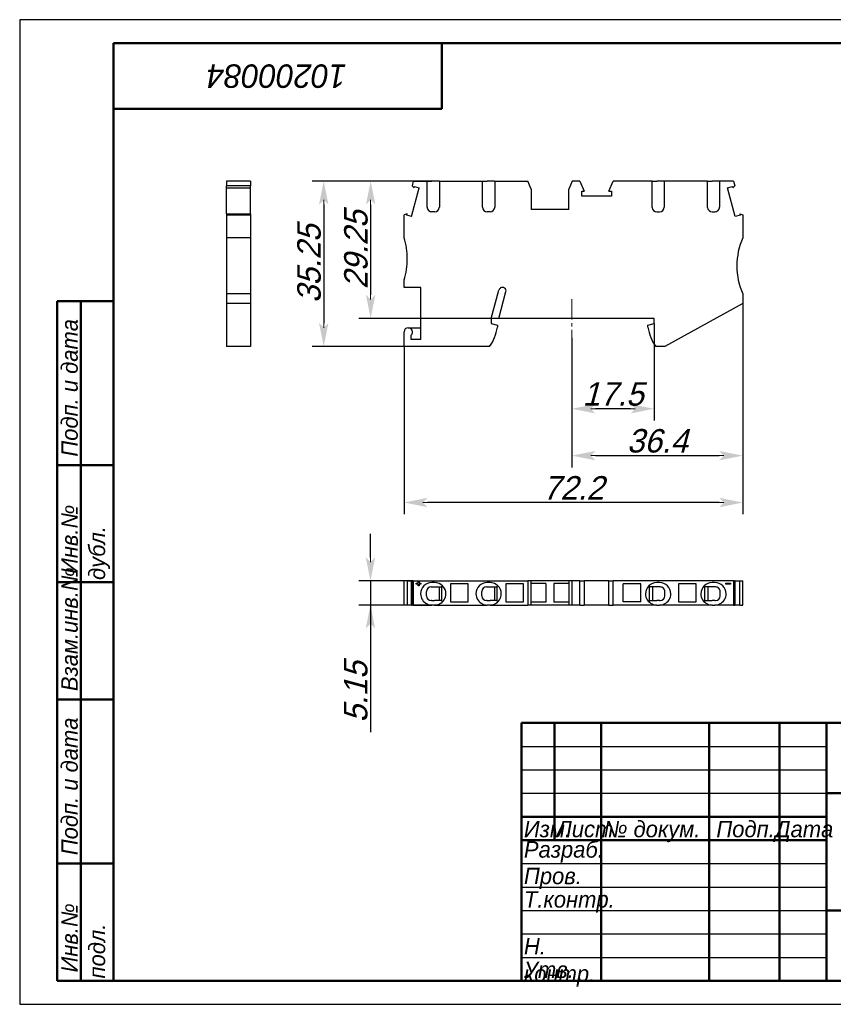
# Model space of a CAD drawing. Header units: millimetres. Extents: x 0 to 297, y 0 to 210.
# Tile 1 of 2: x 0 to 173, y 0 to 210. Entities that reach past the tile are written whole.
import ezdxf

# ---------------------------------------------------------------- set-up
doc = ezdxf.new("R2010")
doc.units = ezdxf.units.MM
doc.linetypes.add('CENTER2_per1_scale0.230235', pattern=[6.578979, 4.385986, -0.730998, 0.730998, -0.730998])
doc.styles.add('TextStyle_1', font='T-FLEX Type A.TTF', dxfattribs={"oblique": 15, "height": 5})
doc.dimstyles.new('DIM_ST_1', dxfattribs={"dimtxt": 5, "dimasz": 5, "dimexe": 2.5, "dimexo": 0, "dimtad": 1, "dimrnd": 0.01, "dimdsep": 46, "dimtxsty": 'TextStyle_1', "dimblk": 'Arrow_3_C7_Status', "dimcen": 0.09, "dimclrd": 7, "dimclre": 7, "dimclrt": 7, "dimazin": 0, "dimtfac": 1, "dimtdec": 0, "dimtmove": 0, "dimatfit": 0, "dimldrblk": 'NONE', "dimfxl": 1, "dimtvp": 1, "dimtolj": 1, "dimarcsym": 0})

# ---------------------------------------------------------------- blocks, each defined once
blk = doc.blocks.new('Arrow_3_C7_Status')
at = {"color": 7, "linetype": 'Continuous', "lineweight": 0}
blk.add_line((-1, 0), (-0.8, 0), dxfattribs=at)
at = {"color": 7}
blk.add_solid([(-1, -0.2), (0, 0), (-0.8, 0), (-1, 0.2)], dxfattribs=at)
blk = doc.blocks.new('*D5')
at = {"color": 7, "lineweight": -2}
for p, q in [((89.47, 175.55), (72.32, 175.55)), ((74.82, 170.55), (74.82, 151.3)), ((102.14, 146.3), (72.32, 146.3))]:
    blk.add_line(p, q, dxfattribs=at)
at = {"layer": 'Defpoints', "color": 0}
for p in [(89.47, 175.55), (74.82, 146.3), (102.14, 146.3)]:
    blk.add_point(p, dxfattribs=at)
at = {"color": 7, "lineweight": -2, "xscale": 5, "yscale": 5, "zscale": 5}
for p, rotation in [((74.82, 175.55), 89.99999999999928), ((74.82, 146.3), 269.9999999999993)]:
    blk.add_blockref('Arrow_3_C7_Status', p, dxfattribs=dict(at, rotation=rotation))
at = {"color": 7, "insert": (71.7, 160.92), "char_height": 5, "attachment_point": 5, "rotation": 90, "style": 'TextStyle_1'}
blk.add_mtext('\\A1;29.25{\\H0.5x;\\S^ ;}', dxfattribs=at)
blk = doc.blocks.new('_None')
blk = doc.blocks.new('*D6')
at = {"color": 7, "lineweight": -2}
for p, q in [((154.14, 149.5), (154.14, 104.52)), ((81.94, 140.3), (81.94, 104.52)), ((149.14, 107.02), (86.94, 107.02))]:
    blk.add_line(p, q, dxfattribs=at)
at = {"layer": 'Defpoints', "color": 0}
for p in [(154.14, 149.5), (81.94, 140.3), (81.94, 107.02)]:
    blk.add_point(p, dxfattribs=at)
at = {"color": 7, "lineweight": -2, "xscale": 5, "yscale": 5, "zscale": 5, "rotation": 180}
blk.add_blockref('Arrow_3_C7_Status', (81.94, 107.02), dxfattribs=at)
at = {"color": 7, "lineweight": -2, "xscale": 5, "yscale": 5, "zscale": 5}
blk.add_blockref('Arrow_3_C7_Status', (154.14, 107.02), dxfattribs=at)
at = {"color": 7, "insert": (118.04, 110.15), "char_height": 5, "attachment_point": 5, "style": 'TextStyle_1'}
blk.add_mtext('\\A1;72.2{\\H0.5x;\\S^ ;}', dxfattribs=at)
blk = doc.blocks.new('*D7')
at = {"color": 7, "lineweight": -2}
for p, q in [((154.14, 149.5), (154.14, 114.52)), ((117.74, 142.17), (117.74, 114.52)), ((122.74, 117.02), (149.14, 117.02))]:
    blk.add_line(p, q, dxfattribs=at)
at = {"layer": 'Defpoints', "color": 0}
for p in [(154.14, 149.5), (117.74, 142.17), (154.14, 117.02)]:
    blk.add_point(p, dxfattribs=at)
at = {"color": 7, "lineweight": -2, "xscale": 5, "yscale": 5, "zscale": 5}
for p, rotation in [((117.74, 117.02), 180), ((154.14, 117.02), 360)]:
    blk.add_blockref('Arrow_3_C7_Status', p, dxfattribs=dict(at, rotation=rotation))
at = {"color": 7, "insert": (135.94, 120.15), "char_height": 5, "attachment_point": 5, "style": 'TextStyle_1'}
blk.add_mtext('\\A1;36.4{\\H0.5x;\\S^ ;}', dxfattribs=at)
blk = doc.blocks.new('*D8')
at = {"color": 7, "lineweight": -2}
for p, q in [((89.47, 175.55), (62.32, 175.55)), ((64.82, 170.55), (64.82, 145.3)), ((81.94, 140.3), (62.32, 140.3))]:
    blk.add_line(p, q, dxfattribs=at)
at = {"layer": 'Defpoints', "color": 0}
for p in [(89.47, 175.55), (64.82, 140.3), (81.94, 140.3)]:
    blk.add_point(p, dxfattribs=at)
at = {"color": 7, "lineweight": -2, "xscale": 5, "yscale": 5, "zscale": 5}
for p, rotation in [((64.82, 175.55), 89.99999999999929), ((64.82, 140.3), 269.9999999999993)]:
    blk.add_blockref('Arrow_3_C7_Status', p, dxfattribs=dict(at, rotation=rotation))
at = {"color": 7, "insert": (61.7, 157.92), "char_height": 5, "attachment_point": 5, "rotation": 90, "style": 'TextStyle_1'}
blk.add_mtext('\\A1;35.25{\\H0.5x;\\S^ ;}', dxfattribs=at)
blk = doc.blocks.new('*D9')
at = {"color": 7, "lineweight": -2}
for p, q in [((135.24, 145.2), (135.24, 124.52)), ((117.74, 142.17), (117.74, 124.52)), ((130.24, 127.02), (122.74, 127.02))]:
    blk.add_line(p, q, dxfattribs=at)
at = {"layer": 'Defpoints', "color": 0}
for p in [(135.24, 145.2), (117.74, 142.17), (117.74, 127.02)]:
    blk.add_point(p, dxfattribs=at)
at = {"color": 7, "lineweight": -2, "xscale": 5, "yscale": 5, "zscale": 5, "rotation": 180}
blk.add_blockref('Arrow_3_C7_Status', (117.74, 127.02), dxfattribs=at)
at = {"color": 7, "lineweight": -2, "xscale": 5, "yscale": 5, "zscale": 5}
blk.add_blockref('Arrow_3_C7_Status', (135.24, 127.02), dxfattribs=at)
at = {"color": 7, "insert": (126.49, 130.15), "char_height": 5, "attachment_point": 5, "style": 'TextStyle_1'}
blk.add_mtext('\\A1;17.5{\\H0.5x;\\S^ ;}', dxfattribs=at)
blk = doc.blocks.new('*D10')
at = {"color": 7, "lineweight": -2}
for p, q in [((74.78, 95.31), (74.78, 100.31)), ((83.9, 90.31), (72.28, 90.31)), ((74.78, 90.31), (74.78, 85.16)), ((89.47, 85.16), (72.28, 85.16)), ((74.78, 85.16), (74.78, 58.07)), ((74.78, 80.16), (74.78, 75.16))]:
    blk.add_line(p, q, dxfattribs=at)
at = {"layer": 'Defpoints', "color": 0}
for p in [(83.9, 90.31), (74.78, 85.16), (89.47, 85.16)]:
    blk.add_point(p, dxfattribs=at)
at = {"color": 7, "lineweight": -2, "xscale": 5, "yscale": 5, "zscale": 5}
for p, rotation in [((74.78, 90.31), 269.9999999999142), ((74.78, 85.16), 89.99999999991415)]:
    blk.add_blockref('Arrow_3_C7_Status', p, dxfattribs=dict(at, rotation=rotation))
at = {"color": 7, "insert": (71.66, 66.61), "char_height": 5, "attachment_point": 5, "rotation": 90, "style": 'TextStyle_1'}
blk.add_mtext('\\A1;5.15{\\H0.5x;\\S^ ;}', dxfattribs=at)
blk = doc.blocks.new('_FR1Страница_1')
at = {"color": 7, "linetype": 'Continuous', "lineweight": 25}
for p, q in [((0, 210), (0, 0)), ((297, 210), (0, 210)), ((107, 55), (172, 55)), ((107, 50), (172, 50)), ((107, 45), (172, 45)), ((107, 30), (172, 30)), ((107, 25), (172, 25)), ((107, 20), (172, 20)), ((107, 15), (172, 15)), ((107, 10), (172, 10)), ((0, 0), (297, 0))]:
    blk.add_line(p, q, dxfattribs=at)
at = {"color": 7, "linetype": 'Continuous', "lineweight": 50}
for p, q in [((20, 5), (20, 205)), ((20, 205), (292, 205)), ((90, 191), (90, 205)), ((20, 191), (90, 191)), ((8, 5), (8, 150)), ((8, 150), (20, 150)), ((13, 150), (13, 5)), ((8, 115), (20, 115)), ((8, 90), (20, 90)), ((20, 65), (8, 65)), ((107, 5), (107, 60)), ((107, 60), (292, 60)), ((114, 60), (114, 35)), ((124, 60), (124, 5)), ((147, 60), (147, 5)), ((162, 60), (162, 5)), ((172, 60), (172, 5)), ((172, 45), (292, 45)), ((107, 40), (172, 40)), ((107, 35), (172, 35)), ((8, 30), (20, 30)), ((172, 20), (292, 20)), ((20, 5), (8, 5)), ((292, 5), (20, 5))]:
    blk.add_line(p, q, dxfattribs=at)
at = {"color": 7}
for s, insert, char_height, width, attachment_point, rotation in [('\\pl0.5;{\\fT-FLEX Type A|b0|i1;\\l\\C250;10200084 \\P}', (55, 198), 5, 72.5, 5, 180), ('\\pl0.5;{\\fT-FLEX Type A|b0|i1;\\l\\C250; Подп. и дата\\P}', (8.875, 115), 3.5, 36.75, 1, 90), ('\\pl0.5;{\\fT-FLEX Type A|b0|i1;\\l\\C250;\\P}', (16.5, 132.5), 3.5, 36.75, 5, 90), ('\\pl0.5;{\\fT-FLEX Type A|b0|i1;\\l\\C250; Инв.№ дубл.\\P}', (8.875, 90), 3.5, 26.75, 1, 90), ('\\pl0.5;{\\fT-FLEX Type A|b0|i1;\\l\\C250;\\P}', (16.5, 102.5), 3.5, 26.75, 5, 90), ('\\pl0.5;{\\fT-FLEX Type A|b0|i1;\\l\\C250; Взам.инв.№\\P}', (8.875, 65), 3.5, 26.75, 1, 90), ('\\pl0.5;{\\fT-FLEX Type A|b0|i1;\\l\\C250;\\P}', (16.5, 77.5), 3.5, 26.75, 5, 90), ('\\pl0.5;{\\fT-FLEX Type A|b0|i1;\\l\\C250; Подп. и дата\\P}', (8.875, 30), 3.5, 36.75, 1, 90), ('\\pl0.5;{\\fT-FLEX Type A|b0|i1;\\l\\C250;\\P}', (16.5, 47.5), 3.5, 36.75, 5, 90), ('\\pl0.5;{\\fT-FLEX Type A|b0|i1;\\l\\C250; Инв.№ подл.\\P}', (8.875, 5), 3.5, 26.75, 1, 90), ('\\pl0.5;{\\fT-FLEX Type A|b0|i1;\\l\\C250;\\H0.857143x;\\P}', (16.5, 17.5), 3.5, 26.75, 5, 90)]:
    blk.add_mtext(s, dxfattribs=dict(at, insert=insert, char_height=char_height, width=width, attachment_point=attachment_point, rotation=rotation))
at = {"color": 7, "char_height": 3.5}
for s, insert, width, attachment_point in [('{\\fT-FLEX Type A|b0|i1;\\l\\C250;\\P}', (110.5, 59.125), 8.75, 2), ('{\\fT-FLEX Type A|b0|i1;\\l\\C250;\\P}', (114, 59.125), 11.75, 1), ('{\\fT-FLEX Type A|b0|i1;\\l\\C250; \\P}', (124, 59.125), 24.75, 1), ('{\\fT-FLEX Type A|b0|i1;\\l\\C250;\\P}', (162, 59.125), 11.75, 1), ('{\\fT-FLEX Type A|b0|i1;\\l\\C250;\\fT-FLEX Type A|b0|i0;\\P}', (110.5, 54.125), 8.75, 2), ('{\\fT-FLEX Type A|b0|i1;\\l\\C250;\\P}', (114, 54.125), 11.75, 1), ('{\\fT-FLEX Type A|b0|i1;\\l\\C250; \\P}', (124, 54.125), 24.75, 1), ('{\\fT-FLEX Type A|b0|i1;\\l\\C250;\\P}', (162, 54.125), 11.75, 1), ('{\\fT-FLEX Type A|b0|i1;\\l\\C250;\\P}', (110.5, 49.125), 8.75, 2), ('{\\fT-FLEX Type A|b0|i1;\\l\\C250;\\P}', (114, 49.125), 11.75, 1), ('{\\fT-FLEX Type A|b0|i1;\\l\\C250; \\P}', (124, 49.125), 24.75, 1), ('{\\fT-FLEX Type A|b0|i1;\\l\\C250;\\P}', (162, 49.125), 11.75, 1), ('{\\fT-FLEX Type A|b0|i1;\\l\\C250; \\P}', (110.5, 44.125), 8.75, 2), ('{\\fT-FLEX Type A|b0|i1;\\l\\C250;\\P}', (114, 44.125), 11.75, 1), ('{\\fT-FLEX Type A|b0|i1;\\l\\C250; \\P}', (124, 44.125), 24.75, 1), ('{\\fT-FLEX Type A|b0|i1;\\l\\C250;\\P}', (162, 44.125), 11.75, 1), ('\\pl0.5;{\\fT-FLEX Type A|b0|i1;\\l\\C250;Изм.\\H0.857143x;\\P}', (107, 39.125), 8.75, 1), ('\\pl0.5;{\\fT-FLEX Type A|b0|i1;\\l\\C250;Лист\\fT-FLEX Type A|b0|i0;\\H0.857143x;\\P}', (114, 39.125), 11.75, 1), ('\\pl0.5;{\\fT-FLEX Type A|b0|i1;\\l\\C250;№ докум.\\P}', (124, 39.125), 24.75, 1), ('\\pl0.5;{\\fT-FLEX Type A|b0|i1;\\l\\C250;Подп.\\P}', (154.5, 39.125), 16.75, 2), ('\\pl0.5;{\\fT-FLEX Type A|b0|i1;\\l\\C250;Дата\\fT-FLEX Type A|b0|i0;\\H0.857143x;\\P}', (167, 39.125), 11.75, 2), ('\\pl0.5;{\\fT-FLEX Type A|b0|i1;\\l\\C250;Разраб.\\P}', (107, 32.5), 18.75, 4), ('\\pl0.5;{\\fT-FLEX Type A|b0|i1;\\l\\C250;\\P}', (124, 34.125), 24.75, 1), ('\\pl0.5;{\\fT-FLEX Type A|b0|i1;\\l\\C250;\\H0.857143x;\\P}', (162, 34.125), 11.75, 1), ('\\pl0.5;{\\fT-FLEX Type A|b0|i1;\\l\\C250;Пров.\\P}', (107, 29.125), 18.75, 1), ('\\pl0.5;{\\fT-FLEX Type A|b0|i1;\\l\\C250;\\P}', (124, 29.125), 24.75, 1), ('\\pl0.5;{\\fT-FLEX Type A|b0|i1;\\l\\C250;\\P}', (162, 29.125), 11.75, 1), ('\\pl0.5;{\\fT-FLEX Type A|b0|i1;\\l\\C250;Т.контр.\\P}', (107, 24.125), 18.75, 1), ('\\pl0.5;{\\fT-FLEX Type A|b0|i1;\\l\\C250;\\P}', (124, 24.125), 24.75, 1), ('\\pl0.5;{\\fT-FLEX Type A|b0|i1;\\l\\C250;\\H0.857143x;\\P}', (162, 24.125), 11.75, 1), ('\\pl0.5;{\\fT-FLEX Type A|b0|i1;\\l\\C250;\\P}', (107, 19.125), 18.75, 1), ('\\pl0.5;{\\fT-FLEX Type A|b0|i1;\\l\\C250;\\P}', (124, 19.125), 24.75, 1), ('\\pl0.5;{\\fT-FLEX Type A|b0|i1;\\l\\C250;\\P}', (162, 19.125), 11.75, 1), ('\\pl0.5;{\\fT-FLEX Type A|b0|i1;\\l\\C250;Н. контр.\\P}', (107, 14.125), 18.75, 1), ('\\pl0.5;{\\fT-FLEX Type A|b0|i1;\\l\\C250;\\P}', (124, 14.125), 24.75, 1), ('\\pl0.5;{\\fT-FLEX Type A|b0|i1;\\l\\C250;\\H0.857143x;\\P}', (162, 14.125), 11.75, 1), ('\\pl0.5;{\\fT-FLEX Type A|b0|i1;\\l\\C250;Утв.\\P}', (107, 9.125), 18.75, 1), ('\\pl0.5;{\\fT-FLEX Type A|b0|i1;\\l\\C250;\\P}', (124, 9.125), 24.75, 1), ('\\pl0.5;{\\fT-FLEX Type A|b0|i1;\\l\\C250;\\H0.857143x;\\P}', (162, 9.125), 11.75, 1)]:
    blk.add_mtext(s, dxfattribs=dict(at, insert=insert, width=width, attachment_point=attachment_point))
blk = doc.blocks.new('Страница_1')
at = {"color": 7, "linetype": 'Continuous', "lineweight": 30}
for p, q in [((44.084, 175.546), (44.084, 174.583)), ((49.234, 175.546), (44.084, 175.546)), ((44.084, 174.151), (44.084, 174.583)), ((49.234, 174.583), (44.084, 174.583)), ((49.234, 175.546), (49.234, 174.583)), ((49.234, 174.151), (49.234, 174.583)), ((83.902, 175.546), (83.644, 174.583)), ((84.077, 174.151), (83.644, 174.583)), ((83.902, 175.546), (86.867, 175.546)), ((84.077, 174.151), (84.148, 174.414)), ((84.148, 174.414), (85.181, 174.137)), ((86.867, 170.046), (86.867, 175.546)), ((86.9, 175.546), (87.867, 175.546)), ((88.467, 175.546), (87.867, 175.546)), ((89.435, 175.546), (88.467, 175.546)), ((89.467, 175.546), (89.467, 170.046)), ((89.467, 175.546), (98.667, 175.546)), ((98.667, 170.046), (98.667, 175.546)), ((98.7, 175.546), (99.667, 175.546)), ((100.267, 175.546), (99.667, 175.546)), ((101.235, 175.546), (100.267, 175.546)), ((101.267, 175.546), (108.324, 175.546)), ((101.267, 175.546), (101.267, 170.046)), ((109.042, 173.846), (108.324, 175.546)), ((117.761, 175.546), (117.042, 173.846)), ((119.433, 175.546), (117.761, 175.546)), ((119.433, 175.546), (120.358, 173.441)), ((125.627, 173.441), (126.552, 175.546)), ((134.817, 175.546), (126.552, 175.546)), ((134.817, 170.046), (134.817, 175.546)), ((134.85, 175.546), (135.817, 175.546)), ((136.417, 175.546), (135.817, 175.546)), ((137.385, 175.546), (136.417, 175.546)), ((146.617, 175.546), (137.417, 175.546)), ((137.417, 175.546), (137.417, 170.046)), ((146.617, 170.046), (146.617, 175.546)), ((146.65, 175.546), (147.617, 175.546)), ((148.217, 175.546), (147.617, 175.546)), ((149.185, 175.546), (148.217, 175.546)), ((149.217, 175.546), (149.217, 170.046)), ((152.182, 175.546), (149.217, 175.546)), ((150.903, 174.137), (151.937, 174.414)), ((151.937, 174.414), (152.007, 174.151)), ((152.007, 174.151), (152.44, 174.583)), ((152.182, 175.546), (152.44, 174.583)), ((44.084, 174.151), (49.234, 174.151)), ((44.084, 174.137), (44.084, 174.146)), ((44.084, 174.137), (49.234, 174.137)), ((44.084, 168.571), (44.084, 174.137)), ((49.234, 174.146), (49.234, 174.137)), ((49.234, 168.571), (49.234, 174.137)), ((83.544, 168.027), (85.181, 174.137)), ((109.042, 173.846), (109.042, 169.546)), ((117.042, 169.546), (117.042, 173.846)), ((119.83, 173.441), (120.358, 173.441)), ((119.83, 172.371), (119.83, 173.441)), ((126.155, 172.371), (119.83, 172.371)), ((125.627, 173.441), (126.155, 173.441)), ((126.155, 173.441), (126.155, 172.371)), ((152.54, 168.027), (150.903, 174.137)), ((44.084, 168.567), (44.084, 168.396)), ((44.084, 168.567), (49.234, 168.567)), ((44.084, 168.396), (44.084, 163.496)), ((44.084, 168.396), (49.234, 168.396)), ((49.234, 168.567), (49.234, 168.396)), ((49.234, 168.396), (49.234, 163.496)), ((82.581, 168.567), (81.942, 168.396)), ((81.942, 163.496), (81.942, 168.396)), ((82.511, 168.304), (82.581, 168.567)), ((83.544, 168.027), (82.511, 168.304)), ((88.467, 169.046), (87.867, 169.046)), ((89.46, 169.924), (89.467, 170.046)), ((100.267, 169.046), (99.667, 169.046)), ((100.267, 169.046), (99.667, 169.046)), ((101.26, 169.924), (101.267, 170.046)), ((117.042, 169.546), (109.042, 169.546)), ((134.825, 169.924), (134.817, 170.046)), ((135.817, 169.046), (136.417, 169.046)), ((146.625, 169.924), (146.617, 170.046)), ((147.617, 169.046), (148.217, 169.046)), ((147.617, 169.046), (148.217, 169.046)), ((153.574, 168.304), (152.54, 168.027)), ((153.503, 168.567), (153.574, 168.304)), ((153.503, 168.567), (154.142, 168.396)), ((154.142, 168.396), (154.142, 163.496)), ((49.234, 163.496), (44.084, 163.496)), ((44.084, 163.496), (44.084, 157.496)), ((49.234, 163.496), (49.234, 157.496)), ((44.084, 157.496), (44.084, 151.496)), ((49.234, 157.496), (49.234, 151.496)), ((81.942, 152.896), (81.942, 154.496)), ((49.234, 151.496), (44.084, 151.496)), ((44.084, 151.496), (44.084, 149.496)), ((49.234, 151.496), (49.234, 149.496)), ((85.542, 152.896), (81.942, 152.896)), ((85.542, 141.796), (85.542, 152.896)), ((100.542, 146.296), (102.152, 152.303)), ((102.142, 146.296), (103.671, 152)), ((103.671, 152), (103.694, 152.181)), ((154.142, 151.496), (154.142, 149.496)), ((49.234, 149.496), (44.084, 149.496)), ((44.084, 149.496), (44.084, 140.296)), ((49.234, 149.496), (49.234, 140.296)), ((154.142, 149.496), (137.56, 140.296)), ((100.542, 146.296), (100.542, 145.196)), ((100.542, 145.196), (101.842, 144.848)), ((135.242, 146.296), (102.142, 146.296)), ((133.942, 144.848), (135.242, 145.196)), ((135.242, 145.196), (135.242, 146.296)), ((81.942, 140.296), (81.942, 143.396)), ((82.842, 144.296), (85.542, 144.296)), ((101.842, 144.848), (101.842, 144.396)), ((133.942, 144.396), (133.942, 144.848)), ((83.442, 141.796), (83.442, 142.725)), ((85.542, 141.796), (83.442, 141.796)), ((49.234, 140.296), (44.084, 140.296)), ((100.183, 140.296), (81.942, 140.296)), ((137.56, 140.296), (135.601, 140.296)), ((81.942, 85.163), (81.942, 90.313)), ((82.581, 90.313), (81.942, 90.313)), ((82.581, 90.313), (82.581, 85.163)), ((82.585, 90.313), (83.544, 90.313)), ((83.544, 90.313), (83.64, 90.313)), ((83.544, 85.163), (83.544, 90.313)), ((83.902, 90.313), (83.644, 90.313)), ((83.644, 90.313), (83.644, 85.163)), ((83.902, 90.313), (108.324, 90.313)), ((83.902, 90.313), (83.902, 85.163)), ((109.042, 90.313), (108.324, 90.313)), ((108.324, 90.313), (108.324, 85.163)), ((117.042, 90.313), (109.042, 90.313)), ((109.042, 85.163), (109.042, 90.313)), ((117.761, 90.313), (117.042, 90.313)), ((117.042, 90.313), (117.042, 85.163)), ((119.433, 90.313), (117.761, 90.313)), ((117.761, 85.163), (117.761, 90.313)), ((119.433, 85.163), (119.433, 90.313)), ((119.433, 90.313), (120.358, 90.313)), ((120.358, 90.313), (120.358, 85.163)), ((125.623, 90.313), (120.362, 90.313)), ((125.627, 90.313), (126.552, 90.313)), ((125.627, 85.163), (125.627, 90.313)), ((152.182, 90.313), (126.552, 90.313)), ((126.552, 85.163), (126.552, 90.313)), ((152.182, 90.313), (152.44, 90.313)), ((152.182, 90.313), (152.182, 85.163)), ((152.44, 90.313), (152.44, 85.163)), ((152.54, 90.313), (152.444, 90.313)), ((152.54, 90.313), (153.499, 90.313)), ((152.54, 85.163), (152.54, 90.313)), ((153.503, 90.313), (154.142, 90.313)), ((153.503, 85.163), (153.503, 90.313)), ((154.142, 85.163), (154.142, 90.313)), ((84.552, 89.633), (84.552, 89.833)), ((84.552, 89.833), (84.952, 89.833)), ((84.952, 89.633), (84.552, 89.633)), ((84.952, 90.233), (85.152, 90.233)), ((84.952, 89.833), (84.952, 90.233)), ((84.952, 89.233), (84.952, 89.633)), ((85.152, 89.233), (84.952, 89.233)), ((85.152, 90.233), (85.152, 89.833)), ((85.152, 89.833), (85.552, 89.833)), ((85.152, 89.633), (85.152, 89.233)), ((85.552, 89.633), (85.152, 89.633)), ((85.552, 89.833), (85.552, 89.633)), ((87.742, 89.013), (87.867, 89.013)), ((88.467, 89.963), (87.867, 89.963)), ((87.867, 89.013), (88.467, 89.013)), ((88.467, 89.013), (90.017, 89.013)), ((89.392, 89.013), (89.392, 86.113)), ((90.155, 89.269), (90.017, 89.165)), ((90.017, 85.96), (90.017, 89.165)), ((95.642, 89.663), (91.842, 89.663)), ((91.842, 89.663), (91.842, 85.863)), ((95.642, 85.863), (95.642, 89.663)), ((99.542, 89.013), (99.667, 89.013)), ((100.267, 89.963), (99.667, 89.963)), ((99.667, 89.013), (100.267, 89.013)), ((100.267, 89.013), (101.817, 89.013)), ((101.192, 89.013), (101.192, 86.113)), ((101.955, 89.269), (101.817, 89.165)), ((101.817, 85.96), (101.817, 89.165)), ((103.642, 89.663), (103.642, 85.863)), ((107.442, 89.663), (103.642, 89.663)), ((107.442, 85.863), (107.442, 89.663)), ((112.192, 89.738), (109.042, 89.738)), ((112.192, 89.738), (112.192, 85.738)), ((117.042, 89.738), (113.892, 89.738)), ((113.892, 89.738), (113.892, 85.738)), ((132.442, 89.663), (128.642, 89.663)), ((128.642, 85.863), (128.642, 89.663)), ((132.442, 85.863), (132.442, 89.663)), ((134.129, 89.269), (134.267, 89.165)), ((134.267, 85.96), (134.267, 89.165)), ((135.817, 89.013), (134.267, 89.013)), ((134.892, 89.013), (134.892, 86.113)), ((136.417, 89.963), (135.817, 89.963)), ((136.417, 89.013), (135.817, 89.013)), ((136.542, 89.013), (136.417, 89.013)), ((140.442, 89.663), (140.442, 85.863)), ((144.242, 89.663), (140.442, 89.663)), ((144.242, 85.863), (144.242, 89.663)), ((145.929, 89.269), (146.067, 89.165)), ((146.067, 85.96), (146.067, 89.165)), ((147.617, 89.013), (146.067, 89.013)), ((146.692, 89.013), (146.692, 86.113)), ((148.217, 89.963), (147.617, 89.963)), ((148.217, 89.013), (147.617, 89.013)), ((148.342, 89.013), (148.217, 89.013)), ((150.532, 89.833), (151.532, 89.833)), ((150.532, 89.633), (150.532, 89.833)), ((151.532, 89.633), (150.532, 89.633)), ((151.532, 89.833), (151.532, 89.633)), ((86.742, 87.563), (86.742, 88.013)), ((86.742, 87.113), (86.742, 87.563)), ((87.867, 86.113), (87.742, 86.113)), ((87.867, 86.113), (88.467, 86.113)), ((90.017, 86.113), (88.467, 86.113)), ((98.542, 87.563), (98.542, 88.013)), ((98.542, 87.113), (98.542, 87.563)), ((99.667, 86.113), (99.542, 86.113)), ((99.667, 86.113), (100.267, 86.113)), ((101.817, 86.113), (100.267, 86.113)), ((134.267, 86.113), (135.817, 86.113)), ((136.417, 86.113), (135.817, 86.113)), ((136.417, 86.113), (136.542, 86.113)), ((137.542, 87.563), (137.542, 88.013)), ((137.542, 87.113), (137.542, 87.563)), ((146.067, 86.113), (147.617, 86.113)), ((148.217, 86.113), (147.617, 86.113)), ((148.217, 86.113), (148.342, 86.113)), ((149.342, 87.563), (149.342, 88.013)), ((149.342, 87.113), (149.342, 87.563)), ((82.581, 85.163), (81.942, 85.163)), ((83.544, 85.163), (82.585, 85.163)), ((83.544, 85.163), (83.64, 85.163)), ((83.902, 85.163), (83.644, 85.163)), ((83.902, 85.163), (86.867, 85.163)), ((86.867, 85.381), (86.867, 85.163)), ((86.867, 85.163), (87.867, 85.163)), ((88.467, 85.163), (87.867, 85.163)), ((88.467, 85.163), (89.46, 85.163)), ((89.467, 85.381), (89.46, 85.378)), ((89.46, 85.163), (89.467, 85.163)), ((89.467, 85.163), (89.467, 85.381)), ((89.467, 85.163), (98.667, 85.163)), ((90.155, 85.857), (90.017, 85.96)), ((91.842, 85.863), (95.642, 85.863)), ((98.667, 85.381), (98.667, 85.163)), ((98.667, 85.163), (99.667, 85.163)), ((100.267, 85.163), (99.667, 85.163)), ((100.267, 85.163), (101.26, 85.163)), ((101.267, 85.381), (101.26, 85.378)), ((101.26, 85.163), (101.267, 85.163)), ((101.267, 85.163), (101.267, 85.381)), ((101.267, 85.163), (108.324, 85.163)), ((101.955, 85.857), (101.817, 85.96)), ((103.642, 85.863), (107.442, 85.863)), ((109.042, 85.163), (108.324, 85.163)), ((112.192, 85.738), (109.042, 85.738)), ((117.042, 85.163), (109.042, 85.163)), ((117.042, 85.738), (113.892, 85.738)), ((117.761, 85.163), (117.042, 85.163)), ((119.433, 85.163), (117.761, 85.163)), ((119.433, 85.163), (120.358, 85.163)), ((125.623, 85.163), (120.362, 85.163)), ((125.627, 85.163), (126.552, 85.163)), ((134.817, 85.163), (126.552, 85.163)), ((132.442, 85.863), (128.642, 85.863)), ((134.129, 85.857), (134.267, 85.96)), ((134.817, 85.381), (134.817, 85.163)), ((134.817, 85.381), (134.825, 85.378)), ((134.825, 85.163), (134.817, 85.163)), ((135.817, 85.163), (134.825, 85.163)), ((135.817, 85.163), (136.417, 85.163)), ((137.417, 85.163), (136.417, 85.163)), ((137.417, 85.163), (137.417, 85.381)), ((146.617, 85.163), (137.417, 85.163)), ((140.442, 85.863), (144.242, 85.863)), ((145.929, 85.857), (146.067, 85.96)), ((146.617, 85.381), (146.625, 85.378)), ((146.617, 85.381), (146.617, 85.163)), ((146.625, 85.163), (146.617, 85.163)), ((147.617, 85.163), (146.625, 85.163)), ((147.617, 85.163), (148.217, 85.163)), ((149.217, 85.163), (148.217, 85.163)), ((149.217, 85.163), (149.217, 85.381)), ((152.182, 85.163), (149.217, 85.163)), ((152.182, 85.163), (152.44, 85.163)), ((152.54, 85.163), (152.444, 85.163)), ((153.499, 85.163), (152.54, 85.163)), ((153.503, 85.163), (154.142, 85.163))]:
    blk.add_line(p, q, dxfattribs=at)
at = {"color": 7, "linetype": 'CENTER2_per1_scale0.230235', "lineweight": 15}
blk.add_line((117.742, 150.417), (117.742, 140.504), dxfattribs=at)
blk.add_line((117.742, 150.417), (117.742, 140.504), dxfattribs=at)
at = {"color": 7, "linetype": 'Continuous', "lineweight": 30}
for centre, radius, start, end in [((87.867, 170.046), 1, 180, 270.00001), ((88.467, 170.046), 1, 270.00002, 353), ((99.667, 170.046), 1, 180, 270), ((100.267, 170.046), 1, 270, 353), ((135.817, 170.046), 1, 187, 270), ((136.417, 170.046), 1, 270, 360), ((147.617, 170.046), 1, 187, 270), ((148.217, 170.046), 1, 270, 0.00001), ((67.633, 158.996), 15, 0, 17.4576), ((167.89, 157.496), 15, 156.42182, 180), ((67.633, 158.996), 15, 342.5424, 0), ((167.89, 157.496), 15, 180, 203.57818), ((102.925, 152.096), 0.8, 73.31672, 165), ((102.994, 152.181), 0.7, 0, 76.79952), ((82.842, 143.396), 0.9, 0.00001, 180), ((82.842, 143.396), 0.9, 311.81031, 0.00001), ((92.448, 145.811), 9.5, 324.50968, 351.4318), ((143.336, 145.811), 9.5, 188.5682, 215.49032), ((87.867, 87.563), 2.4, 90.00001, 180), ((87.742, 88.013), 1, 90, 180), ((88.467, 87.563), 2.4, 360, 90), ((99.667, 87.563), 2.4, 90, 180), ((99.542, 88.013), 1, 90, 180), ((100.267, 87.563), 2.4, 360, 90), ((135.817, 87.563), 2.4, 90, 180), ((136.417, 87.563), 2.4, 359.99999, 90), ((136.542, 88.013), 1, 359.99999, 90), ((147.617, 87.563), 2.4, 90, 180), ((148.217, 87.563), 2.4, 360, 90), ((148.342, 88.013), 1, 359.99999, 90), ((87.867, 87.563), 2.4, 180, 245.37568), ((87.742, 87.113), 1, 180, 270), ((88.467, 87.563), 2.4, 294.62432, 360), ((99.667, 87.563), 2.4, 180, 245.37568), ((99.542, 87.113), 1, 180, 270), ((100.267, 87.563), 2.4, 294.62432, 360), ((135.817, 87.563), 2.4, 179.99999, 245.37568), ((136.542, 87.113), 1, 270, 0), ((136.417, 87.563), 2.4, 294.62432, 360), ((147.617, 87.563), 2.4, 179.99999, 245.37568), ((148.342, 87.113), 1, 270, 0), ((148.217, 87.563), 2.4, 294.62432, 360), ((87.867, 87.563), 2.4, 245.37567, 270), ((88.467, 87.563), 2.4, 270.00001, 294.42869), ((99.667, 87.563), 2.4, 245.37568, 270), ((100.267, 87.563), 2.4, 270, 294.4287), ((135.817, 87.563), 2.4, 245.57131, 270), ((136.417, 87.563), 2.4, 270, 294.62432), ((147.617, 87.563), 2.4, 245.57131, 270), ((148.217, 87.563), 2.4, 270, 294.62432)]:
    blk.add_arc(centre, radius, start, end, dxfattribs=at)
blk.add_blockref('_FR1Страница_1', (0, 0))
for base, p1, p2, angle, picture, middle in [((64.822, 140.296), (89.467, 175.546), (81.942, 140.296), 270, '*D8', (64.822, 157.921)), ((74.822, 146.296), (89.467, 175.546), (102.142, 146.296), 270, '*D5', (74.822, 160.921)), ((81.942, 107.021), (154.142, 149.496), (81.942, 140.296), 180, '*D6', (118.042, 107.021)), ((117.742, 127.021), (135.242, 145.196), (117.742, 142.171), 180, '*D9', (126.492, 127.021)), ((74.782, 85.163), (83.902, 90.313), (89.467, 85.163), 270, '*D10', (74.782, 66.615))]:
    dim = blk.add_linear_dim(base=base, p1=p1, p2=p2, angle=angle, text='<>{\\H0.5x;\\S^ ;}', dimstyle='DIM_ST_1')
    dim.commit()
    dim.dimension.update_dxf_attribs({"geometry": picture, "text_midpoint": middle, "dimtype": 160})
dim = blk.add_linear_dim(base=(154.142, 117.021), p1=(117.742, 142.171), p2=(154.142, 149.496), text='<>{\\H0.5x;\\S^ ;}', dimstyle='DIM_ST_1')
dim.commit()
dim.dimension.update_dxf_attribs({"geometry": '*D7', "text_midpoint": (135.942, 117.021), "dimtype": 160})

msp = doc.modelspace()

# ---------------------------------------------------------------- block references
msp.add_blockref('Страница_1', (0, 0))

doc.saveas('drawing.dxf')
